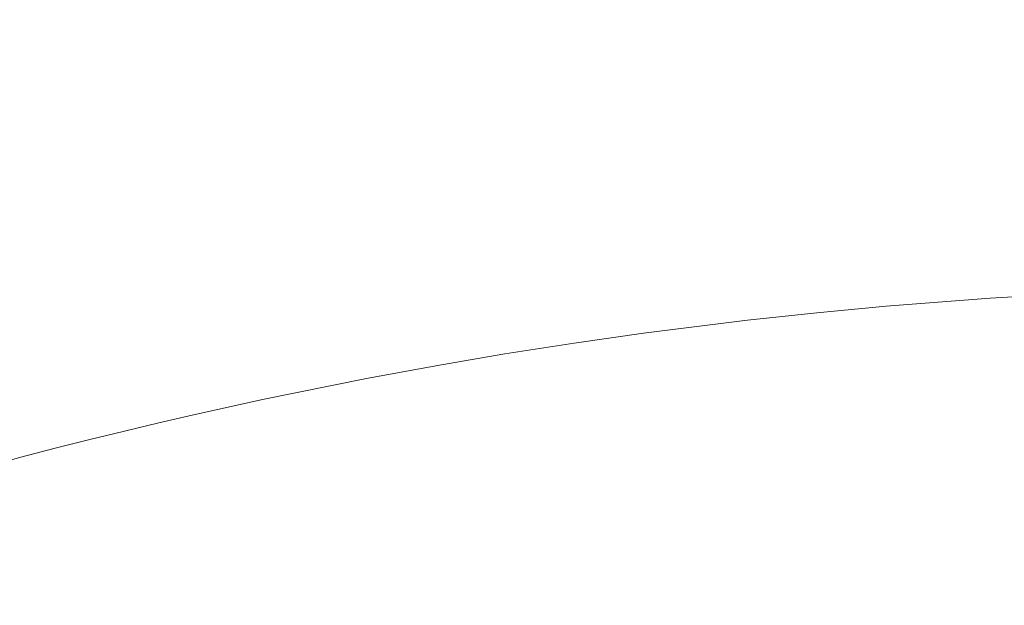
# Model space of a CAD drawing. Header units: inches. Extents: x 1352 to 2050, y -1711 to -1289.
# Tile 256 of 256: x 1797.231 to 1797.644, y -1507.062 to -1506.816. Entities that reach past the tile are written whole.
import ezdxf

# ---------------------------------------------------------------- set-up
doc = ezdxf.new("R2010")
doc.units = ezdxf.units.IN
doc.header["$MEASUREMENT"] = 0
doc.layers.add('图层 1', color=7, linetype='Continuous')

# ---------------------------------------------------------------- blocks, each defined once
blk = doc.blocks.new('block 16')
at = {"layer": '图层 1', "lineweight": 0}
for points, knots in [([(1802.50427, -1506.92301), (1802.50427, -1506.92301), (1796.05092, -1503.17646), (1796.05092, -1503.17646), (1796.00545, -1503.15028), (1795.99029, -1503.09172), (1796.01647, -1503.04693), (1796.04231, -1503.00145), (1796.10019, -1502.9863), (1796.14566, -1503.01248), (1796.14566, -1503.01248), (1802.5997, -1506.75902), (1802.5997, -1506.75902), (1802.64483, -1506.7852), (1802.66068, -1506.84274), (1802.63381, -1506.88855), (1802.60797, -1506.93403), (1802.54975, -1506.94919), (1802.50427, -1506.92301)], [0, 0, 0, 0, 1, 1, 1, 2, 2, 2, 3, 3, 3, 4, 4, 4, 5, 5, 5, 6, 6, 6, 6]), ([(1802.2266, -1512.97156), (1802.23108, -1512.90817), (1802.23418, -1512.84168), (1802.23418, -1512.77381), (1802.23625, -1511.77094), (1801.67676, -1510.34157), (1800.83409, -1509.17713), (1799.99314, -1508.00924), (1798.87039, -1507.11386), (1797.7838, -1507.11834), (1797.50062, -1507.11834), (1797.21743, -1507.1776), (1796.93769, -1507.30782), (1796.89015, -1507.33022), (1796.83365, -1507.30989), (1796.8116, -1507.262), (1796.78955, -1507.21446), (1796.80953, -1507.15796), (1796.85707, -1507.13557), (1797.16231, -1506.99363), (1797.47375, -1506.92817), (1797.7838, -1506.92817), (1798.97719, -1506.93196), (1800.12716, -1507.87661), (1800.98843, -1509.0662), (1801.84798, -1510.25958), (1802.42194, -1511.70514), (1802.42366, -1512.77381), (1802.42366, -1512.8465), (1802.4209, -1512.91747), (1802.41539, -1512.98672), (1802.41126, -1513.03874), (1802.36578, -1513.07801), (1802.31342, -1513.07353), (1802.26105, -1513.07009), (1802.22247, -1513.02358), (1802.2266, -1512.97156)], [0, 0, 0, 0, 1, 1, 1, 2, 2, 2, 3, 3, 3, 4, 4, 4, 5, 5, 5, 6, 6, 6, 7, 7, 7, 8, 8, 8, 9, 9, 9, 10, 10, 10, 11, 11, 11, 12, 12, 12, 12])]:
    blk.add_open_spline(points, degree=3, knots=knots, dxfattribs=at)
blk = doc.blocks.new('block 9')
at = {"layer": '图层 1'}
blk.add_blockref('block 16', (0, 0), dxfattribs=at)
blk = doc.blocks.new('block 2')
at = {"layer": '图层 1'}
blk.add_blockref('block 9', (0, 0), dxfattribs=at)

msp = doc.modelspace()

# ---------------------------------------------------------------- block references
at = {"layer": '图层 1'}
msp.add_blockref('block 2', (0, 0), dxfattribs=at)

doc.saveas('drawing.dxf')
